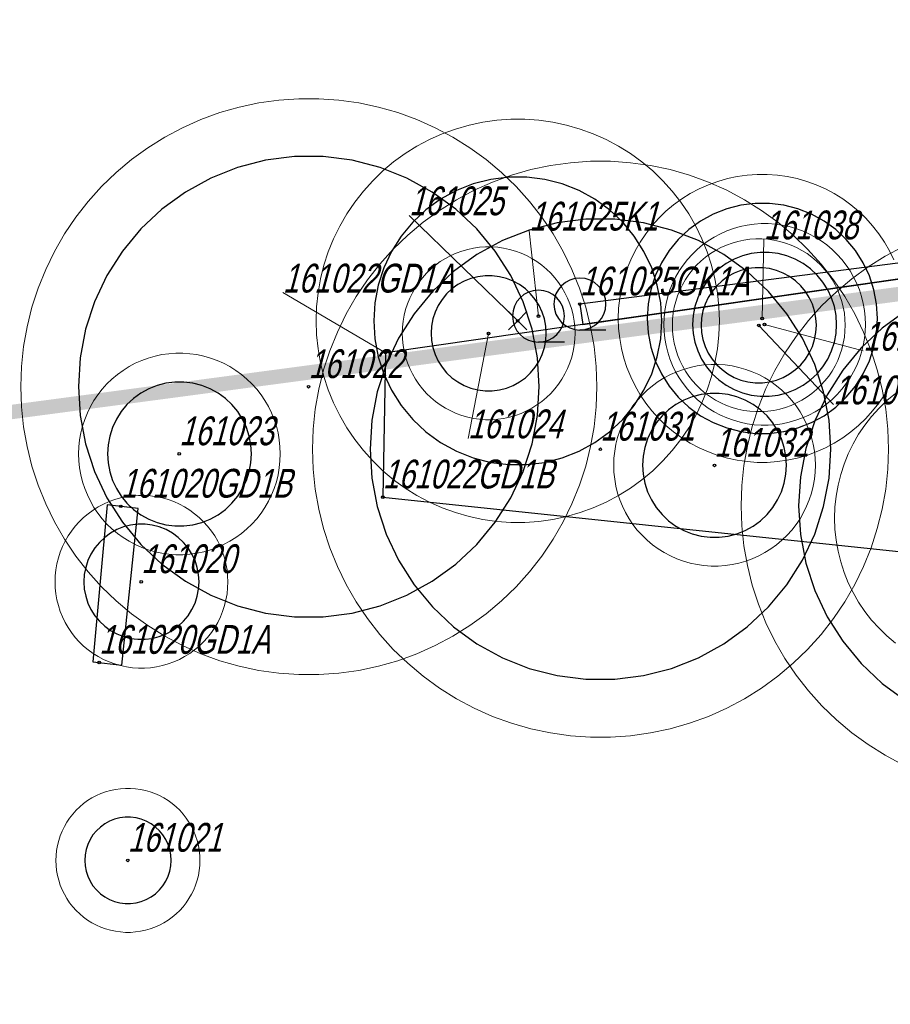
# Model space of a CAD drawing. Header units: metres. Extents: x 7419449 to 7420144, y 5549519 to 5549653.
# Tile 48 of 67: x 7419491 to 7419521, y 5549610 to 5549645. Entities that reach past the tile are written whole.
import ezdxf
from ezdxf.enums import TextEntityAlignment as Align
from ezdxf.lldxf.tags import DXFTag

# ---------------------------------------------------------------- set-up
doc = ezdxf.new("R2010")
doc.units = ezdxf.units.M
doc.layers.add('_4_GRANICA_OPRACOWANIA', color=146, linetype='2', lineweight=53, transparency=0.2)
doc.layers.add('_4_korony', color=7, linetype='Continuous', lineweight=25, true_color=0x7aa300)
for name, color, linetype, lineweight in [('_4_krzewy istniejące', 86, 'Continuous', 30), ('_4_NUMERY_PIKIET', 7, 'Continuous', 15), ('_4_SOD', 30, 'Continuous', 20), ('_4_USUNIĘCIE', 1, 'Continuous', 30)]:
    doc.layers.add(name, color=color, linetype=linetype, lineweight=lineweight)
doc.layers.add('_4_PUNKT_INWENTARYZACYJNY', color=7, linetype='Continuous')
doc.styles.add('STANDARD-Working1250', font='arial.ttf', dxfattribs={"height": 2.5})
tags = doc.linetypes.add('2', pattern=[0.9, 0.6, -0.3]).pattern_tags.tags
tags[6:7] = [DXFTag(74, 4), DXFTag(75, 0), DXFTag(340, '0'), DXFTag(46, 1.0), DXFTag(50, 0.0), DXFTag(44, 0.0), DXFTag(45, 0.0)]
tags[4:5] = [DXFTag(74, 4), DXFTag(75, 0), DXFTag(340, '0'), DXFTag(46, 1.0), DXFTag(50, 0.0), DXFTag(44, 0.0), DXFTag(45, 0.0)]

# ---------------------------------------------------------------- blocks, each defined once
blk = doc.blocks.new('A$C38776EB9')
at = {"linetype": 'Continuous', "transparency": 33554623}
blk.add_line((-0.525, -0.525), (0, -0.525), dxfattribs=at)
blk.add_circle((0, 0), 0.525, dxfattribs=at)
blk = doc.blocks.new('x')
at = {"layer": '_4_USUNIĘCIE'}
for points in [[(7418062.551, 5544640.429), (7418062.87, 5544640.11), (7418063.188, 5544640.429)], [(7418063.188, 5544639.792), (7418062.87, 5544640.11), (7418062.551, 5544639.792)]]:
    blk.add_lwpolyline(points, dxfattribs=at)

msp = doc.modelspace()

# ---------------------------------------------------------------- linework, layer by layer
at = {"layer": '_4_GRANICA_OPRACOWANIA', "lineweight": 30, "ltscale": 3, "const_width": 0.5}
msp.add_lwpolyline([(7419450.062, 5549530.83), (7419458.91, 5549530.45), (7419461.94, 5549530.29), (7419468.08, 5549529.97), (7419483.43, 5549529.18), (7419523.94, 5549526.59), (7419538.19, 5549526.4), (7419548.95, 5549525.8), (7419576.9, 5549524.47), (7419583.97, 5549584.15), (7419584.48, 5549588.54), (7419590.93, 5549644.33), (7419562.5, 5549640.55), (7419487.71, 5549630.61), (7419482.9, 5549629.97), (7419478.25, 5549627.12), (7419462.12, 5549617.26), (7419459.99, 5549593.07), (7419450.09, 5549531.19)], close=True, dxfattribs=at)
at = {"layer": '_4_korony', "linetype": 'Continuous', "flags": 128}
for points in [[(7419508.988, 5549631.883), (7419508.925, 5549632.886), (7419508.737, 5549633.873), (7419508.426, 5549634.828), (7419507.998, 5549635.737), (7419507.46, 5549636.585), (7419506.82, 5549637.359), (7419506.087, 5549638.047), (7419505.275, 5549638.638), (7419504.394, 5549639.122), (7419503.46, 5549639.491), (7419502.487, 5549639.741), (7419501.49, 5549639.867), (7419500.486, 5549639.867), (7419499.489, 5549639.741), (7419498.516, 5549639.491), (7419497.582, 5549639.122), (7419496.701, 5549638.638), (7419495.889, 5549638.047), (7419495.156, 5549637.359), (7419494.516, 5549636.585), (7419493.978, 5549635.737), (7419493.55, 5549634.828), (7419493.239, 5549633.873), (7419493.051, 5549632.886), (7419492.988, 5549631.883), (7419493.051, 5549630.88), (7419493.239, 5549629.893), (7419493.55, 5549628.938), (7419493.978, 5549628.029), (7419494.516, 5549627.181), (7419495.156, 5549626.407), (7419495.889, 5549625.719), (7419496.701, 5549625.128), (7419497.582, 5549624.644), (7419498.516, 5549624.275), (7419499.489, 5549624.025), (7419500.486, 5549623.899), (7419501.49, 5549623.899), (7419502.487, 5549624.025), (7419503.46, 5549624.275), (7419504.394, 5549624.644), (7419505.275, 5549625.128), (7419506.087, 5549625.719), (7419506.82, 5549626.407), (7419507.46, 5549627.181), (7419507.998, 5549628.029), (7419508.426, 5549628.938), (7419508.737, 5549629.893), (7419508.925, 5549630.88)], [(7419513.243, 5549634.167), (7419513.204, 5549634.794), (7419513.086, 5549635.41), (7419512.892, 5549636.008), (7419512.625, 5549636.576), (7419512.288, 5549637.106), (7419511.888, 5549637.59), (7419511.43, 5549638.02), (7419510.922, 5549638.389), (7419510.372, 5549638.691), (7419509.788, 5549638.922), (7419509.18, 5549639.078), (7419508.557, 5549639.157), (7419507.929, 5549639.157), (7419507.306, 5549639.078), (7419506.698, 5549638.922), (7419506.114, 5549638.691), (7419505.564, 5549638.389), (7419505.056, 5549638.02), (7419504.598, 5549637.59), (7419504.198, 5549637.106), (7419503.861, 5549636.576), (7419503.594, 5549636.008), (7419503.4, 5549635.41), (7419503.282, 5549634.794), (7419503.243, 5549634.167), (7419503.282, 5549633.54), (7419503.4, 5549632.924), (7419503.594, 5549632.326), (7419503.861, 5549631.758), (7419504.198, 5549631.228), (7419504.598, 5549630.744), (7419505.056, 5549630.314), (7419505.564, 5549629.945), (7419506.114, 5549629.643), (7419506.698, 5549629.412), (7419507.306, 5549629.256), (7419507.929, 5549629.177), (7419508.557, 5549629.177), (7419509.18, 5549629.256), (7419509.788, 5549629.412), (7419510.372, 5549629.643), (7419510.922, 5549629.945), (7419511.43, 5549630.314), (7419511.888, 5549630.744), (7419512.288, 5549631.228), (7419512.625, 5549631.758), (7419512.892, 5549632.326), (7419513.086, 5549632.924), (7419513.204, 5549633.54)], [(7419520.732, 5549634.253), (7419520.7, 5549634.754), (7419520.606, 5549635.248), (7419520.451, 5549635.725), (7419520.237, 5549636.18), (7419519.968, 5549636.604), (7419519.648, 5549636.991), (7419519.282, 5549637.335), (7419518.875, 5549637.63), (7419518.435, 5549637.872), (7419517.968, 5549638.057), (7419517.482, 5549638.182), (7419516.983, 5549638.245), (7419516.481, 5549638.245), (7419515.982, 5549638.182), (7419515.496, 5549638.057), (7419515.029, 5549637.872), (7419514.589, 5549637.63), (7419514.182, 5549637.335), (7419513.816, 5549636.991), (7419513.496, 5549636.604), (7419513.227, 5549636.18), (7419513.013, 5549635.725), (7419512.858, 5549635.248), (7419512.764, 5549634.754), (7419512.732, 5549634.253), (7419512.764, 5549633.752), (7419512.858, 5549633.258), (7419513.013, 5549632.781), (7419513.227, 5549632.326), (7419513.496, 5549631.902), (7419513.816, 5549631.515), (7419514.182, 5549631.171), (7419514.589, 5549630.876), (7419515.029, 5549630.634), (7419515.496, 5549630.449), (7419515.982, 5549630.324), (7419516.481, 5549630.261), (7419516.983, 5549630.261), (7419517.482, 5549630.324), (7419517.968, 5549630.449), (7419518.435, 5549630.634), (7419518.875, 5549630.876), (7419519.282, 5549631.171), (7419519.648, 5549631.515), (7419519.968, 5549631.902), (7419520.237, 5549632.326), (7419520.451, 5549632.781), (7419520.606, 5549633.258), (7419520.7, 5549633.752)], [(7419519.113, 5549629.712), (7419519.05, 5549630.715), (7419518.862, 5549631.702), (7419518.551, 5549632.657), (7419518.123, 5549633.566), (7419517.585, 5549634.414), (7419516.945, 5549635.188), (7419516.212, 5549635.876), (7419515.4, 5549636.467), (7419514.519, 5549636.951), (7419513.585, 5549637.32), (7419512.612, 5549637.57), (7419511.615, 5549637.696), (7419510.611, 5549637.696), (7419509.614, 5549637.57), (7419508.641, 5549637.32), (7419507.707, 5549636.951), (7419506.826, 5549636.467), (7419506.014, 5549635.876), (7419505.281, 5549635.188), (7419504.641, 5549634.414), (7419504.103, 5549633.566), (7419503.675, 5549632.657), (7419503.364, 5549631.702), (7419503.176, 5549630.715), (7419503.113, 5549629.712), (7419503.176, 5549628.709), (7419503.364, 5549627.722), (7419503.675, 5549626.767), (7419504.103, 5549625.858), (7419504.641, 5549625.01), (7419505.281, 5549624.236), (7419506.014, 5549623.548), (7419506.826, 5549622.957), (7419507.707, 5549622.473), (7419508.641, 5549622.104), (7419509.614, 5549621.854), (7419510.611, 5549621.728), (7419511.615, 5549621.728), (7419512.612, 5549621.854), (7419513.585, 5549622.104), (7419514.519, 5549622.473), (7419515.4, 5549622.957), (7419516.212, 5549623.548), (7419516.945, 5549624.236), (7419517.585, 5549625.01), (7419518.123, 5549625.858), (7419518.551, 5549626.767), (7419518.862, 5549627.722), (7419519.05, 5549628.709)], [(7419519.314, 5549634.044), (7419519.294, 5549634.357), (7419519.235, 5549634.666), (7419519.138, 5549634.964), (7419519.005, 5549635.248), (7419518.837, 5549635.513), (7419518.636, 5549635.755), (7419518.408, 5549635.97), (7419518.154, 5549636.155), (7419517.878, 5549636.306), (7419517.587, 5549636.422), (7419517.282, 5549636.5), (7419516.971, 5549636.539), (7419516.657, 5549636.539), (7419516.346, 5549636.5), (7419516.041, 5549636.422), (7419515.75, 5549636.306), (7419515.474, 5549636.155), (7419515.22, 5549635.97), (7419514.992, 5549635.755), (7419514.791, 5549635.513), (7419514.623, 5549635.248), (7419514.49, 5549634.964), (7419514.393, 5549634.666), (7419514.334, 5549634.357), (7419514.314, 5549634.044), (7419514.334, 5549633.731), (7419514.393, 5549633.422), (7419514.49, 5549633.124), (7419514.623, 5549632.84), (7419514.791, 5549632.575), (7419514.992, 5549632.333), (7419515.22, 5549632.118), (7419515.474, 5549631.933), (7419515.75, 5549631.782), (7419516.041, 5549631.666), (7419516.346, 5549631.588), (7419516.657, 5549631.549), (7419516.971, 5549631.549), (7419517.282, 5549631.588), (7419517.587, 5549631.666), (7419517.878, 5549631.782), (7419518.154, 5549631.933), (7419518.408, 5549632.118), (7419518.636, 5549632.333), (7419518.837, 5549632.575), (7419519.005, 5549632.84), (7419519.138, 5549633.124), (7419519.235, 5549633.422), (7419519.294, 5549633.731)], [(7419518.61, 5549634.015), (7419518.594, 5549634.266), (7419518.547, 5549634.512), (7419518.47, 5549634.751), (7419518.363, 5549634.979), (7419518.228, 5549635.191), (7419518.068, 5549635.384), (7419517.885, 5549635.556), (7419517.682, 5549635.704), (7419517.462, 5549635.825), (7419517.228, 5549635.917), (7419516.985, 5549635.98), (7419516.736, 5549636.011), (7419516.484, 5549636.011), (7419516.235, 5549635.98), (7419515.992, 5549635.917), (7419515.758, 5549635.825), (7419515.538, 5549635.704), (7419515.335, 5549635.556), (7419515.152, 5549635.384), (7419514.992, 5549635.191), (7419514.857, 5549634.979), (7419514.75, 5549634.751), (7419514.673, 5549634.512), (7419514.626, 5549634.266), (7419514.61, 5549634.015), (7419514.626, 5549633.764), (7419514.673, 5549633.518), (7419514.75, 5549633.279), (7419514.857, 5549633.051), (7419514.992, 5549632.839), (7419515.152, 5549632.646), (7419515.335, 5549632.474), (7419515.538, 5549632.326), (7419515.758, 5549632.205), (7419515.992, 5549632.113), (7419516.235, 5549632.05), (7419516.484, 5549632.019), (7419516.736, 5549632.019), (7419516.985, 5549632.05), (7419517.228, 5549632.113), (7419517.462, 5549632.205), (7419517.682, 5549632.326), (7419517.885, 5549632.474), (7419518.068, 5549632.646), (7419518.228, 5549632.839), (7419518.363, 5549633.051), (7419518.47, 5549633.279), (7419518.547, 5549633.518), (7419518.594, 5549633.764)], [(7419509.231, 5549633.735), (7419509.215, 5549633.986), (7419509.168, 5549634.232), (7419509.091, 5549634.471), (7419508.984, 5549634.699), (7419508.849, 5549634.911), (7419508.689, 5549635.104), (7419508.506, 5549635.276), (7419508.303, 5549635.424), (7419508.083, 5549635.545), (7419507.849, 5549635.637), (7419507.606, 5549635.7), (7419507.357, 5549635.731), (7419507.105, 5549635.731), (7419506.856, 5549635.7), (7419506.613, 5549635.637), (7419506.379, 5549635.545), (7419506.159, 5549635.424), (7419505.956, 5549635.276), (7419505.773, 5549635.104), (7419505.613, 5549634.911), (7419505.478, 5549634.699), (7419505.371, 5549634.471), (7419505.294, 5549634.232), (7419505.247, 5549633.986), (7419505.231, 5549633.735), (7419505.247, 5549633.484), (7419505.294, 5549633.238), (7419505.371, 5549632.999), (7419505.478, 5549632.771), (7419505.613, 5549632.559), (7419505.773, 5549632.366), (7419505.956, 5549632.194), (7419506.159, 5549632.046), (7419506.379, 5549631.925), (7419506.613, 5549631.833), (7419506.856, 5549631.77), (7419507.105, 5549631.739), (7419507.357, 5549631.739), (7419507.606, 5549631.77), (7419507.849, 5549631.833), (7419508.083, 5549631.925), (7419508.303, 5549632.046), (7419508.506, 5549632.194), (7419508.689, 5549632.366), (7419508.849, 5549632.559), (7419508.984, 5549632.771), (7419509.091, 5549632.999), (7419509.168, 5549633.238), (7419509.215, 5549633.484)], [(7419498.996, 5549629.547), (7419498.976, 5549629.86), (7419498.917, 5549630.169), (7419498.82, 5549630.467), (7419498.687, 5549630.751), (7419498.519, 5549631.016), (7419498.318, 5549631.258), (7419498.09, 5549631.473), (7419497.836, 5549631.658), (7419497.56, 5549631.809), (7419497.269, 5549631.925), (7419496.964, 5549632.003), (7419496.653, 5549632.042), (7419496.339, 5549632.042), (7419496.028, 5549632.003), (7419495.723, 5549631.925), (7419495.432, 5549631.809), (7419495.156, 5549631.658), (7419494.902, 5549631.473), (7419494.674, 5549631.258), (7419494.473, 5549631.016), (7419494.305, 5549630.751), (7419494.172, 5549630.467), (7419494.075, 5549630.169), (7419494.016, 5549629.86), (7419493.996, 5549629.547), (7419494.016, 5549629.234), (7419494.075, 5549628.925), (7419494.172, 5549628.627), (7419494.305, 5549628.343), (7419494.473, 5549628.078), (7419494.674, 5549627.836), (7419494.902, 5549627.621), (7419495.156, 5549627.436), (7419495.432, 5549627.285), (7419495.723, 5549627.169), (7419496.028, 5549627.091), (7419496.339, 5549627.052), (7419496.653, 5549627.052), (7419496.964, 5549627.091), (7419497.269, 5549627.169), (7419497.56, 5549627.285), (7419497.836, 5549627.436), (7419498.09, 5549627.621), (7419498.318, 5549627.836), (7419498.519, 5549628.078), (7419498.687, 5549628.343), (7419498.82, 5549628.627), (7419498.917, 5549628.925), (7419498.976, 5549629.234)], [(7419517.574, 5549629.155), (7419517.554, 5549629.468), (7419517.495, 5549629.777), (7419517.398, 5549630.075), (7419517.265, 5549630.359), (7419517.097, 5549630.624), (7419516.896, 5549630.866), (7419516.668, 5549631.081), (7419516.414, 5549631.266), (7419516.138, 5549631.417), (7419515.847, 5549631.533), (7419515.542, 5549631.611), (7419515.231, 5549631.65), (7419514.917, 5549631.65), (7419514.606, 5549631.611), (7419514.301, 5549631.533), (7419514.01, 5549631.417), (7419513.734, 5549631.266), (7419513.48, 5549631.081), (7419513.252, 5549630.866), (7419513.051, 5549630.624), (7419512.883, 5549630.359), (7419512.75, 5549630.075), (7419512.653, 5549629.777), (7419512.594, 5549629.468), (7419512.574, 5549629.155), (7419512.594, 5549628.842), (7419512.653, 5549628.533), (7419512.75, 5549628.235), (7419512.883, 5549627.951), (7419513.051, 5549627.686), (7419513.252, 5549627.444), (7419513.48, 5549627.229), (7419513.734, 5549627.044), (7419514.01, 5549626.893), (7419514.301, 5549626.777), (7419514.606, 5549626.699), (7419514.917, 5549626.66), (7419515.231, 5549626.66), (7419515.542, 5549626.699), (7419515.847, 5549626.777), (7419516.138, 5549626.893), (7419516.414, 5549627.044), (7419516.668, 5549627.229), (7419516.896, 5549627.444), (7419517.097, 5549627.686), (7419517.265, 5549627.951), (7419517.398, 5549628.235), (7419517.495, 5549628.533), (7419517.554, 5549628.842)], [(7419497.177, 5549625.11), (7419497.161, 5549625.361), (7419497.114, 5549625.607), (7419497.037, 5549625.846), (7419496.93, 5549626.074), (7419496.795, 5549626.286), (7419496.635, 5549626.479), (7419496.452, 5549626.651), (7419496.249, 5549626.799), (7419496.029, 5549626.92), (7419495.795, 5549627.012), (7419495.552, 5549627.075), (7419495.303, 5549627.106), (7419495.051, 5549627.106), (7419494.802, 5549627.075), (7419494.559, 5549627.012), (7419494.325, 5549626.92), (7419494.105, 5549626.799), (7419493.902, 5549626.651), (7419493.719, 5549626.479), (7419493.559, 5549626.286), (7419493.424, 5549626.074), (7419493.317, 5549625.846), (7419493.24, 5549625.607), (7419493.193, 5549625.361), (7419493.177, 5549625.11), (7419493.193, 5549624.859), (7419493.24, 5549624.613), (7419493.317, 5549624.374), (7419493.424, 5549624.146), (7419493.559, 5549623.934), (7419493.719, 5549623.741), (7419493.902, 5549623.569), (7419494.105, 5549623.421), (7419494.325, 5549623.3), (7419494.559, 5549623.208), (7419494.802, 5549623.145), (7419495.051, 5549623.114), (7419495.303, 5549623.114), (7419495.552, 5549623.145), (7419495.795, 5549623.208), (7419496.029, 5549623.3), (7419496.249, 5549623.421), (7419496.452, 5549623.569), (7419496.635, 5549623.741), (7419496.795, 5549623.934), (7419496.93, 5549624.146), (7419497.037, 5549624.374), (7419497.114, 5549624.613), (7419497.161, 5549624.859)], [(7419496.207, 5549615.441), (7419496.195, 5549615.629), (7419496.16, 5549615.814), (7419496.102, 5549615.993), (7419496.021, 5549616.164), (7419495.921, 5549616.323), (7419495.8, 5549616.468), (7419495.663, 5549616.597), (7419495.511, 5549616.707), (7419495.346, 5549616.798), (7419495.171, 5549616.868), (7419494.988, 5549616.914), (7419494.801, 5549616.938), (7419494.613, 5549616.938), (7419494.426, 5549616.914), (7419494.243, 5549616.868), (7419494.068, 5549616.798), (7419493.903, 5549616.707), (7419493.751, 5549616.597), (7419493.614, 5549616.468), (7419493.493, 5549616.323), (7419493.393, 5549616.164), (7419493.312, 5549615.993), (7419493.254, 5549615.814), (7419493.219, 5549615.629), (7419493.207, 5549615.441), (7419493.219, 5549615.253), (7419493.254, 5549615.068), (7419493.312, 5549614.889), (7419493.393, 5549614.718), (7419493.493, 5549614.559), (7419493.614, 5549614.414), (7419493.751, 5549614.285), (7419493.903, 5549614.175), (7419494.068, 5549614.084), (7419494.243, 5549614.014), (7419494.426, 5549613.968), (7419494.613, 5549613.944), (7419494.801, 5549613.944), (7419494.988, 5549613.968), (7419495.171, 5549614.014), (7419495.346, 5549614.084), (7419495.511, 5549614.175), (7419495.663, 5549614.285), (7419495.8, 5549614.414), (7419495.921, 5549614.559), (7419496.021, 5549614.718), (7419496.102, 5549614.889), (7419496.16, 5549615.068), (7419496.195, 5549615.253)]]:
    msp.add_lwpolyline(points, close=True, dxfattribs=at)
msp.add_lwpolyline([(7419521.708, 5549634.504), (7419520.896, 5549633.913), (7419520.163, 5549633.225), (7419519.523, 5549632.451), (7419518.985, 5549631.603), (7419518.557, 5549630.694), (7419518.246, 5549629.739), (7419518.058, 5549628.752), (7419517.995, 5549627.749), (7419518.058, 5549626.746), (7419518.246, 5549625.759), (7419518.557, 5549624.804), (7419518.985, 5549623.895), (7419519.523, 5549623.047), (7419520.163, 5549622.273), (7419520.896, 5549621.585), (7419521.708, 5549620.994)], dxfattribs=at)
at = {"layer": '_4_krzewy istniejące'}
for points in [[(7419503.65, 5549633.061), (7419503.556, 5549628.049), (7419575.86, 5549620.44), (7419588.169, 5549619.055), (7419591.01, 5549644.3), (7419582.35, 5549643.4), (7419562.67, 5549640.92), (7419539.75, 5549638.2), (7419533.17, 5549637.3), (7419503.65, 5549633.061)], [(7419556.058, 5549640.135), (7419556, 5549640.62), (7419510.4, 5549634.75), (7419510.501, 5549634.045), (7419533.17, 5549637.3), (7419539.75, 5549638.2), (7419556.058, 5549640.135)], [(7419493.486, 5549622.33), (7419494.496, 5549622.211), (7419495.068, 5549627.654), (7419493.986, 5549627.783), (7419493.486, 5549622.33)]]:
    msp.add_lwpolyline(points, dxfattribs=at)
at = {"layer": '_4_NUMERY_PIKIET'}
for points in [[(7419508.24, 5549634.17), (7419504.473, 5549637.828)], [(7419508.96, 5549634.33), (7419508.642, 5549637.297)], [(7419516.73, 5549634.25), (7419516.784, 5549636.992)], [(7419503.65, 5549633.061), (7419500.085, 5549635.146)], [(7419516.61, 5549634.01), (7419519.201, 5549631.264)], [(7419516.81, 5549634.04), (7419520.24, 5549633.129)], [(7419507.23, 5549633.73), (7419506.515, 5549630.086)]]:
    msp.add_lwpolyline(points, dxfattribs=at)
at = {"layer": '_4_PUNKT_INWENTARYZACYJNY'}
for centre in [(7419510.4, 5549634.75), (7419508.24, 5549634.17), (7419508.96, 5549634.33), (7419516.73, 5549634.25), (7419516.81, 5549634.04), (7419507.23, 5549633.73), (7419516.61, 5549634.01), (7419503.65, 5549633.061), (7419500.98, 5549631.88), (7419511.11, 5549629.71), (7419496.49, 5549629.55), (7419515.07, 5549629.15), (7419503.556, 5549628.049), (7419494.46, 5549627.73), (7419495.17, 5549625.11), (7419493.71, 5549622.31), (7419494.7, 5549615.44)]:
    msp.add_circle(centre, 0.045, dxfattribs=at)
at = {"layer": '_4_SOD', "flags": 128}
for points in [[(7419510.988, 5549631.883), (7419510.964, 5549632.581), (7419510.891, 5549633.275), (7419510.769, 5549633.962), (7419510.601, 5549634.639), (7419510.385, 5549635.303), (7419510.123, 5549635.95), (7419509.817, 5549636.578), (7419509.468, 5549637.182), (7419509.078, 5549637.761), (7419508.648, 5549638.311), (7419508.181, 5549638.83), (7419507.679, 5549639.314), (7419507.145, 5549639.763), (7419506.58, 5549640.173), (7419505.988, 5549640.543), (7419505.372, 5549640.871), (7419504.734, 5549641.155), (7419504.078, 5549641.394), (7419503.407, 5549641.586), (7419502.724, 5549641.731), (7419502.033, 5549641.828), (7419501.337, 5549641.877), (7419500.639, 5549641.877), (7419499.943, 5549641.828), (7419499.252, 5549641.731), (7419498.569, 5549641.586), (7419497.898, 5549641.394), (7419497.242, 5549641.155), (7419496.604, 5549640.871), (7419495.988, 5549640.543), (7419495.396, 5549640.173), (7419494.831, 5549639.763), (7419494.297, 5549639.314), (7419493.795, 5549638.83), (7419493.328, 5549638.311), (7419492.898, 5549637.761), (7419492.508, 5549637.182), (7419492.159, 5549636.578), (7419491.853, 5549635.95), (7419491.591, 5549635.303), (7419491.375, 5549634.639), (7419491.207, 5549633.962), (7419491.085, 5549633.275), (7419491.012, 5549632.581), (7419490.988, 5549631.883), (7419491.012, 5549631.185), (7419491.085, 5549630.491), (7419491.207, 5549629.804), (7419491.375, 5549629.127), (7419491.591, 5549628.463), (7419491.853, 5549627.816), (7419492.159, 5549627.188), (7419492.508, 5549626.584), (7419492.898, 5549626.005), (7419493.328, 5549625.455), (7419493.795, 5549624.936), (7419494.297, 5549624.452), (7419494.831, 5549624.003), (7419495.396, 5549623.593), (7419495.988, 5549623.223), (7419496.604, 5549622.895), (7419497.242, 5549622.611), (7419497.898, 5549622.372), (7419498.569, 5549622.18), (7419499.252, 5549622.035), (7419499.943, 5549621.938), (7419500.639, 5549621.889), (7419501.337, 5549621.889), (7419502.033, 5549621.938), (7419502.724, 5549622.035), (7419503.407, 5549622.18), (7419504.078, 5549622.372), (7419504.734, 5549622.611), (7419505.372, 5549622.895), (7419505.988, 5549623.223), (7419506.58, 5549623.593), (7419507.145, 5549624.003), (7419507.679, 5549624.452), (7419508.181, 5549624.936), (7419508.648, 5549625.455), (7419509.078, 5549626.005), (7419509.468, 5549626.584), (7419509.817, 5549627.188), (7419510.123, 5549627.816), (7419510.385, 5549628.463), (7419510.601, 5549629.127), (7419510.769, 5549629.804), (7419510.891, 5549630.491), (7419510.964, 5549631.185)], [(7419515.243, 5549634.167), (7419515.226, 5549634.655), (7419515.175, 5549635.141), (7419515.09, 5549635.622), (7419514.972, 5549636.096), (7419514.821, 5549636.561), (7419514.638, 5549637.014), (7419514.424, 5549637.453), (7419514.179, 5549637.876), (7419513.906, 5549638.281), (7419513.605, 5549638.667), (7419513.278, 5549639.03), (7419512.927, 5549639.369), (7419512.553, 5549639.683), (7419512.157, 5549639.97), (7419511.743, 5549640.229), (7419511.312, 5549640.459), (7419510.865, 5549640.657), (7419510.406, 5549640.824), (7419509.936, 5549640.959), (7419509.459, 5549641.061), (7419508.975, 5549641.129), (7419508.487, 5549641.163), (7419507.999, 5549641.163), (7419507.511, 5549641.129), (7419507.027, 5549641.061), (7419506.55, 5549640.959), (7419506.08, 5549640.824), (7419505.621, 5549640.657), (7419505.174, 5549640.459), (7419504.743, 5549640.229), (7419504.329, 5549639.97), (7419503.933, 5549639.683), (7419503.559, 5549639.369), (7419503.208, 5549639.03), (7419502.881, 5549638.667), (7419502.58, 5549638.281), (7419502.307, 5549637.876), (7419502.062, 5549637.453), (7419501.848, 5549637.014), (7419501.665, 5549636.561), (7419501.514, 5549636.096), (7419501.396, 5549635.622), (7419501.311, 5549635.141), (7419501.26, 5549634.655), (7419501.243, 5549634.167), (7419501.26, 5549633.679), (7419501.311, 5549633.193), (7419501.396, 5549632.712), (7419501.514, 5549632.238), (7419501.665, 5549631.773), (7419501.848, 5549631.32), (7419502.062, 5549630.881), (7419502.307, 5549630.458), (7419502.58, 5549630.053), (7419502.881, 5549629.667), (7419503.208, 5549629.304), (7419503.559, 5549628.965), (7419503.933, 5549628.651), (7419504.329, 5549628.364), (7419504.743, 5549628.105), (7419505.174, 5549627.875), (7419505.621, 5549627.677), (7419506.08, 5549627.51), (7419506.55, 5549627.375), (7419507.027, 5549627.273), (7419507.511, 5549627.205), (7419507.999, 5549627.171), (7419508.487, 5549627.171), (7419508.975, 5549627.205), (7419509.459, 5549627.273), (7419509.936, 5549627.375), (7419510.406, 5549627.51), (7419510.865, 5549627.677), (7419511.312, 5549627.875), (7419511.743, 5549628.105), (7419512.157, 5549628.364), (7419512.553, 5549628.651), (7419512.927, 5549628.965), (7419513.278, 5549629.304), (7419513.605, 5549629.667), (7419513.906, 5549630.053), (7419514.179, 5549630.458), (7419514.424, 5549630.881), (7419514.638, 5549631.32), (7419514.821, 5549631.773), (7419514.972, 5549632.238), (7419515.09, 5549632.712), (7419515.175, 5549633.193), (7419515.226, 5549633.679)], [(7419521.113, 5549629.712), (7419521.089, 5549630.41), (7419521.016, 5549631.104), (7419520.894, 5549631.791), (7419520.726, 5549632.468), (7419520.51, 5549633.132), (7419520.248, 5549633.779), (7419519.942, 5549634.407), (7419519.593, 5549635.011), (7419519.203, 5549635.59), (7419518.773, 5549636.14), (7419518.306, 5549636.659), (7419517.804, 5549637.143), (7419517.27, 5549637.592), (7419516.705, 5549638.002), (7419516.113, 5549638.372), (7419515.497, 5549638.7), (7419514.859, 5549638.984), (7419514.203, 5549639.223), (7419513.532, 5549639.415), (7419512.849, 5549639.56), (7419512.158, 5549639.657), (7419511.462, 5549639.706), (7419510.764, 5549639.706), (7419510.068, 5549639.657), (7419509.377, 5549639.56), (7419508.694, 5549639.415), (7419508.023, 5549639.223), (7419507.367, 5549638.984), (7419506.729, 5549638.7), (7419506.113, 5549638.372), (7419505.521, 5549638.002), (7419504.956, 5549637.592), (7419504.422, 5549637.143), (7419503.92, 5549636.659), (7419503.453, 5549636.14), (7419503.023, 5549635.59), (7419502.633, 5549635.011), (7419502.284, 5549634.407), (7419501.978, 5549633.779), (7419501.716, 5549633.132), (7419501.5, 5549632.468), (7419501.332, 5549631.791), (7419501.21, 5549631.104), (7419501.137, 5549630.41), (7419501.113, 5549629.712), (7419501.137, 5549629.014), (7419501.21, 5549628.32), (7419501.332, 5549627.633), (7419501.5, 5549626.956), (7419501.716, 5549626.292), (7419501.978, 5549625.645), (7419502.284, 5549625.017), (7419502.633, 5549624.413), (7419503.023, 5549623.834), (7419503.453, 5549623.284), (7419503.92, 5549622.765), (7419504.422, 5549622.281), (7419504.956, 5549621.832), (7419505.521, 5549621.422), (7419506.113, 5549621.052), (7419506.729, 5549620.724), (7419507.367, 5549620.44), (7419508.023, 5549620.201), (7419508.694, 5549620.009), (7419509.377, 5549619.864), (7419510.068, 5549619.767), (7419510.764, 5549619.718), (7419511.462, 5549619.718), (7419512.158, 5549619.767), (7419512.849, 5549619.864), (7419513.532, 5549620.009), (7419514.203, 5549620.201), (7419514.859, 5549620.44), (7419515.497, 5549620.724), (7419516.113, 5549621.052), (7419516.705, 5549621.422), (7419517.27, 5549621.832), (7419517.804, 5549622.281), (7419518.306, 5549622.765), (7419518.773, 5549623.284), (7419519.203, 5549623.834), (7419519.593, 5549624.413), (7419519.942, 5549625.017), (7419520.248, 5549625.645), (7419520.51, 5549626.292), (7419520.726, 5549626.956), (7419520.894, 5549627.633), (7419521.016, 5549628.32), (7419521.089, 5549629.014)], [(7419520.314, 5549634.044), (7419520.305, 5549634.288), (7419520.28, 5549634.531), (7419520.238, 5549634.772), (7419520.178, 5549635.009), (7419520.103, 5549635.241), (7419520.011, 5549635.468), (7419519.904, 5549635.687), (7419519.782, 5549635.899), (7419519.646, 5549636.101), (7419519.495, 5549636.294), (7419519.332, 5549636.475), (7419519.156, 5549636.645), (7419518.969, 5549636.802), (7419518.771, 5549636.946), (7419518.564, 5549637.075), (7419518.348, 5549637.19), (7419518.125, 5549637.289), (7419517.896, 5549637.373), (7419517.661, 5549637.44), (7419517.422, 5549637.491), (7419517.18, 5549637.525), (7419516.936, 5549637.542), (7419516.692, 5549637.542), (7419516.448, 5549637.525), (7419516.206, 5549637.491), (7419515.967, 5549637.44), (7419515.732, 5549637.373), (7419515.503, 5549637.289), (7419515.28, 5549637.19), (7419515.064, 5549637.075), (7419514.857, 5549636.946), (7419514.659, 5549636.802), (7419514.472, 5549636.645), (7419514.296, 5549636.475), (7419514.133, 5549636.294), (7419513.982, 5549636.101), (7419513.846, 5549635.899), (7419513.724, 5549635.687), (7419513.617, 5549635.468), (7419513.525, 5549635.241), (7419513.45, 5549635.009), (7419513.39, 5549634.772), (7419513.348, 5549634.531), (7419513.323, 5549634.288), (7419513.314, 5549634.044), (7419513.323, 5549633.8), (7419513.348, 5549633.557), (7419513.39, 5549633.316), (7419513.45, 5549633.079), (7419513.525, 5549632.847), (7419513.617, 5549632.62), (7419513.724, 5549632.401), (7419513.846, 5549632.189), (7419513.982, 5549631.987), (7419514.133, 5549631.794), (7419514.296, 5549631.613), (7419514.472, 5549631.443), (7419514.659, 5549631.286), (7419514.857, 5549631.142), (7419515.064, 5549631.013), (7419515.28, 5549630.898), (7419515.503, 5549630.799), (7419515.732, 5549630.715), (7419515.967, 5549630.648), (7419516.206, 5549630.597), (7419516.448, 5549630.563), (7419516.692, 5549630.546), (7419516.936, 5549630.546), (7419517.18, 5549630.563), (7419517.422, 5549630.597), (7419517.661, 5549630.648), (7419517.896, 5549630.715), (7419518.125, 5549630.799), (7419518.348, 5549630.898), (7419518.564, 5549631.013), (7419518.771, 5549631.142), (7419518.969, 5549631.286), (7419519.156, 5549631.443), (7419519.332, 5549631.613), (7419519.495, 5549631.794), (7419519.646, 5549631.987), (7419519.782, 5549632.189), (7419519.904, 5549632.401), (7419520.011, 5549632.62), (7419520.103, 5549632.847), (7419520.178, 5549633.079), (7419520.238, 5549633.316), (7419520.28, 5549633.557), (7419520.305, 5549633.8)], [(7419519.61, 5549634.015), (7419519.603, 5549634.224), (7419519.581, 5549634.433), (7419519.544, 5549634.639), (7419519.494, 5549634.842), (7419519.429, 5549635.041), (7419519.351, 5549635.235), (7419519.259, 5549635.423), (7419519.154, 5549635.605), (7419519.037, 5549635.778), (7419518.908, 5549635.943), (7419518.768, 5549636.099), (7419518.617, 5549636.244), (7419518.457, 5549636.379), (7419518.288, 5549636.502), (7419518.11, 5549636.613), (7419517.925, 5549636.711), (7419517.734, 5549636.797), (7419517.537, 5549636.868), (7419517.336, 5549636.926), (7419517.131, 5549636.969), (7419516.924, 5549636.999), (7419516.715, 5549637.013), (7419516.505, 5549637.013), (7419516.296, 5549636.999), (7419516.089, 5549636.969), (7419515.884, 5549636.926), (7419515.683, 5549636.868), (7419515.486, 5549636.797), (7419515.295, 5549636.711), (7419515.11, 5549636.613), (7419514.932, 5549636.502), (7419514.763, 5549636.379), (7419514.603, 5549636.244), (7419514.452, 5549636.099), (7419514.312, 5549635.943), (7419514.183, 5549635.778), (7419514.066, 5549635.605), (7419513.961, 5549635.423), (7419513.869, 5549635.235), (7419513.791, 5549635.041), (7419513.726, 5549634.842), (7419513.676, 5549634.639), (7419513.639, 5549634.433), (7419513.617, 5549634.224), (7419513.61, 5549634.015), (7419513.617, 5549633.806), (7419513.639, 5549633.597), (7419513.676, 5549633.391), (7419513.726, 5549633.188), (7419513.791, 5549632.989), (7419513.869, 5549632.795), (7419513.961, 5549632.607), (7419514.066, 5549632.425), (7419514.183, 5549632.252), (7419514.312, 5549632.087), (7419514.452, 5549631.931), (7419514.603, 5549631.786), (7419514.763, 5549631.651), (7419514.932, 5549631.528), (7419515.11, 5549631.417), (7419515.295, 5549631.319), (7419515.486, 5549631.233), (7419515.683, 5549631.162), (7419515.884, 5549631.104), (7419516.089, 5549631.061), (7419516.296, 5549631.031), (7419516.505, 5549631.017), (7419516.715, 5549631.017), (7419516.924, 5549631.031), (7419517.131, 5549631.061), (7419517.336, 5549631.104), (7419517.537, 5549631.162), (7419517.734, 5549631.233), (7419517.925, 5549631.319), (7419518.11, 5549631.417), (7419518.288, 5549631.528), (7419518.457, 5549631.651), (7419518.617, 5549631.786), (7419518.768, 5549631.931), (7419518.908, 5549632.087), (7419519.037, 5549632.252), (7419519.154, 5549632.425), (7419519.259, 5549632.607), (7419519.351, 5549632.795), (7419519.429, 5549632.989), (7419519.494, 5549633.188), (7419519.544, 5549633.391), (7419519.581, 5549633.597), (7419519.603, 5549633.806)], [(7419510.231, 5549633.735), (7419510.224, 5549633.944), (7419510.202, 5549634.153), (7419510.165, 5549634.359), (7419510.115, 5549634.562), (7419510.05, 5549634.761), (7419509.972, 5549634.955), (7419509.88, 5549635.143), (7419509.775, 5549635.325), (7419509.658, 5549635.498), (7419509.529, 5549635.663), (7419509.389, 5549635.819), (7419509.238, 5549635.964), (7419509.078, 5549636.099), (7419508.909, 5549636.222), (7419508.731, 5549636.333), (7419508.546, 5549636.431), (7419508.355, 5549636.517), (7419508.158, 5549636.588), (7419507.957, 5549636.646), (7419507.752, 5549636.689), (7419507.545, 5549636.719), (7419507.336, 5549636.733), (7419507.126, 5549636.733), (7419506.917, 5549636.719), (7419506.71, 5549636.689), (7419506.505, 5549636.646), (7419506.304, 5549636.588), (7419506.107, 5549636.517), (7419505.916, 5549636.431), (7419505.731, 5549636.333), (7419505.553, 5549636.222), (7419505.384, 5549636.099), (7419505.224, 5549635.964), (7419505.073, 5549635.819), (7419504.933, 5549635.663), (7419504.804, 5549635.498), (7419504.687, 5549635.325), (7419504.582, 5549635.143), (7419504.49, 5549634.955), (7419504.412, 5549634.761), (7419504.347, 5549634.562), (7419504.297, 5549634.359), (7419504.26, 5549634.153), (7419504.238, 5549633.944), (7419504.231, 5549633.735), (7419504.238, 5549633.526), (7419504.26, 5549633.317), (7419504.297, 5549633.111), (7419504.347, 5549632.908), (7419504.412, 5549632.709), (7419504.49, 5549632.515), (7419504.582, 5549632.327), (7419504.687, 5549632.145), (7419504.804, 5549631.972), (7419504.933, 5549631.807), (7419505.073, 5549631.651), (7419505.224, 5549631.506), (7419505.384, 5549631.371), (7419505.553, 5549631.248), (7419505.731, 5549631.137), (7419505.916, 5549631.039), (7419506.107, 5549630.953), (7419506.304, 5549630.882), (7419506.505, 5549630.824), (7419506.71, 5549630.781), (7419506.917, 5549630.751), (7419507.126, 5549630.737), (7419507.336, 5549630.737), (7419507.545, 5549630.751), (7419507.752, 5549630.781), (7419507.957, 5549630.824), (7419508.158, 5549630.882), (7419508.355, 5549630.953), (7419508.546, 5549631.039), (7419508.731, 5549631.137), (7419508.909, 5549631.248), (7419509.078, 5549631.371), (7419509.238, 5549631.506), (7419509.389, 5549631.651), (7419509.529, 5549631.807), (7419509.658, 5549631.972), (7419509.775, 5549632.145), (7419509.88, 5549632.327), (7419509.972, 5549632.515), (7419510.05, 5549632.709), (7419510.115, 5549632.908), (7419510.165, 5549633.111), (7419510.202, 5549633.317), (7419510.224, 5549633.526)], [(7419499.996, 5549629.547), (7419499.987, 5549629.791), (7419499.962, 5549630.034), (7419499.92, 5549630.275), (7419499.86, 5549630.512), (7419499.785, 5549630.744), (7419499.693, 5549630.971), (7419499.586, 5549631.19), (7419499.464, 5549631.402), (7419499.328, 5549631.604), (7419499.177, 5549631.797), (7419499.014, 5549631.978), (7419498.838, 5549632.148), (7419498.651, 5549632.305), (7419498.453, 5549632.449), (7419498.246, 5549632.578), (7419498.03, 5549632.693), (7419497.807, 5549632.792), (7419497.578, 5549632.876), (7419497.343, 5549632.943), (7419497.104, 5549632.994), (7419496.862, 5549633.028), (7419496.618, 5549633.045), (7419496.374, 5549633.045), (7419496.13, 5549633.028), (7419495.888, 5549632.994), (7419495.649, 5549632.943), (7419495.414, 5549632.876), (7419495.185, 5549632.792), (7419494.962, 5549632.693), (7419494.746, 5549632.578), (7419494.539, 5549632.449), (7419494.341, 5549632.305), (7419494.154, 5549632.148), (7419493.978, 5549631.978), (7419493.815, 5549631.797), (7419493.664, 5549631.604), (7419493.528, 5549631.402), (7419493.406, 5549631.19), (7419493.299, 5549630.971), (7419493.207, 5549630.744), (7419493.132, 5549630.512), (7419493.072, 5549630.275), (7419493.03, 5549630.034), (7419493.005, 5549629.791), (7419492.996, 5549629.547), (7419493.005, 5549629.303), (7419493.03, 5549629.06), (7419493.072, 5549628.819), (7419493.132, 5549628.582), (7419493.207, 5549628.35), (7419493.299, 5549628.123), (7419493.406, 5549627.904), (7419493.528, 5549627.692), (7419493.664, 5549627.49), (7419493.815, 5549627.297), (7419493.978, 5549627.116), (7419494.154, 5549626.946), (7419494.341, 5549626.789), (7419494.539, 5549626.645), (7419494.746, 5549626.516), (7419494.962, 5549626.401), (7419495.185, 5549626.302), (7419495.414, 5549626.218), (7419495.649, 5549626.151), (7419495.888, 5549626.1), (7419496.13, 5549626.066), (7419496.374, 5549626.049), (7419496.618, 5549626.049), (7419496.862, 5549626.066), (7419497.104, 5549626.1), (7419497.343, 5549626.151), (7419497.578, 5549626.218), (7419497.807, 5549626.302), (7419498.03, 5549626.401), (7419498.246, 5549626.516), (7419498.453, 5549626.645), (7419498.651, 5549626.789), (7419498.838, 5549626.946), (7419499.014, 5549627.116), (7419499.177, 5549627.297), (7419499.328, 5549627.49), (7419499.464, 5549627.692), (7419499.586, 5549627.904), (7419499.693, 5549628.123), (7419499.785, 5549628.35), (7419499.86, 5549628.582), (7419499.92, 5549628.819), (7419499.962, 5549629.06), (7419499.987, 5549629.303)], [(7419518.574, 5549629.155), (7419518.565, 5549629.399), (7419518.54, 5549629.642), (7419518.498, 5549629.883), (7419518.438, 5549630.12), (7419518.363, 5549630.352), (7419518.271, 5549630.579), (7419518.164, 5549630.798), (7419518.042, 5549631.01), (7419517.906, 5549631.212), (7419517.755, 5549631.405), (7419517.592, 5549631.586), (7419517.416, 5549631.756), (7419517.229, 5549631.913), (7419517.031, 5549632.057), (7419516.824, 5549632.186), (7419516.608, 5549632.301), (7419516.385, 5549632.4), (7419516.156, 5549632.484), (7419515.921, 5549632.551), (7419515.682, 5549632.602), (7419515.44, 5549632.636), (7419515.196, 5549632.653), (7419514.952, 5549632.653), (7419514.708, 5549632.636), (7419514.466, 5549632.602), (7419514.227, 5549632.551), (7419513.992, 5549632.484), (7419513.763, 5549632.4), (7419513.54, 5549632.301), (7419513.324, 5549632.186), (7419513.117, 5549632.057), (7419512.919, 5549631.913), (7419512.732, 5549631.756), (7419512.556, 5549631.586), (7419512.393, 5549631.405), (7419512.242, 5549631.212), (7419512.106, 5549631.01), (7419511.984, 5549630.798), (7419511.877, 5549630.579), (7419511.785, 5549630.352), (7419511.71, 5549630.12), (7419511.65, 5549629.883), (7419511.608, 5549629.642), (7419511.583, 5549629.399), (7419511.574, 5549629.155), (7419511.583, 5549628.911), (7419511.608, 5549628.668), (7419511.65, 5549628.427), (7419511.71, 5549628.19), (7419511.785, 5549627.958), (7419511.877, 5549627.731), (7419511.984, 5549627.512), (7419512.106, 5549627.3), (7419512.242, 5549627.098), (7419512.393, 5549626.905), (7419512.556, 5549626.724), (7419512.732, 5549626.554), (7419512.919, 5549626.397), (7419513.117, 5549626.253), (7419513.324, 5549626.124), (7419513.54, 5549626.009), (7419513.763, 5549625.91), (7419513.992, 5549625.826), (7419514.227, 5549625.759), (7419514.466, 5549625.708), (7419514.708, 5549625.674), (7419514.952, 5549625.657), (7419515.196, 5549625.657), (7419515.44, 5549625.674), (7419515.682, 5549625.708), (7419515.921, 5549625.759), (7419516.156, 5549625.826), (7419516.385, 5549625.91), (7419516.608, 5549626.009), (7419516.824, 5549626.124), (7419517.031, 5549626.253), (7419517.229, 5549626.397), (7419517.416, 5549626.554), (7419517.592, 5549626.724), (7419517.755, 5549626.905), (7419517.906, 5549627.098), (7419518.042, 5549627.3), (7419518.164, 5549627.512), (7419518.271, 5549627.731), (7419518.363, 5549627.958), (7419518.438, 5549628.19), (7419518.498, 5549628.427), (7419518.54, 5549628.668), (7419518.565, 5549628.911)], [(7419498.177, 5549625.11), (7419498.17, 5549625.319), (7419498.148, 5549625.528), (7419498.111, 5549625.734), (7419498.061, 5549625.937), (7419497.996, 5549626.136), (7419497.918, 5549626.33), (7419497.826, 5549626.518), (7419497.721, 5549626.7), (7419497.604, 5549626.873), (7419497.475, 5549627.038), (7419497.335, 5549627.194), (7419497.184, 5549627.339), (7419497.024, 5549627.474), (7419496.855, 5549627.597), (7419496.677, 5549627.708), (7419496.492, 5549627.806), (7419496.301, 5549627.892), (7419496.104, 5549627.963), (7419495.903, 5549628.021), (7419495.698, 5549628.064), (7419495.491, 5549628.094), (7419495.282, 5549628.108), (7419495.072, 5549628.108), (7419494.863, 5549628.094), (7419494.656, 5549628.064), (7419494.451, 5549628.021), (7419494.25, 5549627.963), (7419494.053, 5549627.892), (7419493.862, 5549627.806), (7419493.677, 5549627.708), (7419493.499, 5549627.597), (7419493.33, 5549627.474), (7419493.17, 5549627.339), (7419493.019, 5549627.194), (7419492.879, 5549627.038), (7419492.75, 5549626.873), (7419492.633, 5549626.7), (7419492.528, 5549626.518), (7419492.436, 5549626.33), (7419492.358, 5549626.136), (7419492.293, 5549625.937), (7419492.243, 5549625.734), (7419492.206, 5549625.528), (7419492.184, 5549625.319), (7419492.177, 5549625.11), (7419492.184, 5549624.901), (7419492.206, 5549624.692), (7419492.243, 5549624.486), (7419492.293, 5549624.283), (7419492.358, 5549624.084), (7419492.436, 5549623.89), (7419492.528, 5549623.702), (7419492.633, 5549623.52), (7419492.75, 5549623.347), (7419492.879, 5549623.182), (7419493.019, 5549623.026), (7419493.17, 5549622.881), (7419493.33, 5549622.746), (7419493.499, 5549622.623), (7419493.677, 5549622.512), (7419493.862, 5549622.414), (7419494.053, 5549622.328), (7419494.25, 5549622.257), (7419494.451, 5549622.199), (7419494.656, 5549622.156), (7419494.863, 5549622.126), (7419495.072, 5549622.112), (7419495.282, 5549622.112), (7419495.491, 5549622.126), (7419495.698, 5549622.156), (7419495.903, 5549622.199), (7419496.104, 5549622.257), (7419496.301, 5549622.328), (7419496.492, 5549622.414), (7419496.677, 5549622.512), (7419496.855, 5549622.623), (7419497.024, 5549622.746), (7419497.184, 5549622.881), (7419497.335, 5549623.026), (7419497.475, 5549623.182), (7419497.604, 5549623.347), (7419497.721, 5549623.52), (7419497.826, 5549623.702), (7419497.918, 5549623.89), (7419497.996, 5549624.084), (7419498.061, 5549624.283), (7419498.111, 5549624.486), (7419498.148, 5549624.692), (7419498.17, 5549624.901)], [(7419497.207, 5549615.441), (7419497.201, 5549615.615), (7419497.183, 5549615.789), (7419497.152, 5549615.961), (7419497.11, 5549616.13), (7419497.056, 5549616.296), (7419496.991, 5549616.458), (7419496.914, 5549616.615), (7419496.827, 5549616.766), (7419496.73, 5549616.91), (7419496.622, 5549617.048), (7419496.505, 5549617.178), (7419496.38, 5549617.299), (7419496.246, 5549617.411), (7419496.105, 5549617.514), (7419495.957, 5549617.606), (7419495.803, 5549617.688), (7419495.644, 5549617.759), (7419495.48, 5549617.819), (7419495.312, 5549617.867), (7419495.141, 5549617.903), (7419494.968, 5549617.927), (7419494.794, 5549617.939), (7419494.62, 5549617.939), (7419494.446, 5549617.927), (7419494.273, 5549617.903), (7419494.102, 5549617.867), (7419493.934, 5549617.819), (7419493.77, 5549617.759), (7419493.611, 5549617.688), (7419493.457, 5549617.606), (7419493.309, 5549617.514), (7419493.168, 5549617.411), (7419493.034, 5549617.299), (7419492.909, 5549617.178), (7419492.792, 5549617.048), (7419492.684, 5549616.91), (7419492.587, 5549616.766), (7419492.5, 5549616.615), (7419492.423, 5549616.458), (7419492.358, 5549616.296), (7419492.304, 5549616.13), (7419492.262, 5549615.961), (7419492.231, 5549615.789), (7419492.213, 5549615.615), (7419492.207, 5549615.441), (7419492.213, 5549615.267), (7419492.231, 5549615.093), (7419492.262, 5549614.921), (7419492.304, 5549614.752), (7419492.358, 5549614.586), (7419492.423, 5549614.424), (7419492.5, 5549614.267), (7419492.587, 5549614.116), (7419492.684, 5549613.972), (7419492.792, 5549613.834), (7419492.909, 5549613.704), (7419493.034, 5549613.583), (7419493.168, 5549613.471), (7419493.309, 5549613.368), (7419493.457, 5549613.276), (7419493.611, 5549613.194), (7419493.77, 5549613.123), (7419493.934, 5549613.063), (7419494.102, 5549613.015), (7419494.273, 5549612.979), (7419494.446, 5549612.955), (7419494.62, 5549612.943), (7419494.794, 5549612.943), (7419494.968, 5549612.955), (7419495.141, 5549612.979), (7419495.312, 5549613.015), (7419495.48, 5549613.063), (7419495.644, 5549613.123), (7419495.803, 5549613.194), (7419495.957, 5549613.276), (7419496.105, 5549613.368), (7419496.246, 5549613.471), (7419496.38, 5549613.583), (7419496.505, 5549613.704), (7419496.622, 5549613.834), (7419496.73, 5549613.972), (7419496.827, 5549614.116), (7419496.914, 5549614.267), (7419496.991, 5549614.424), (7419497.056, 5549614.586), (7419497.11, 5549614.752), (7419497.152, 5549614.921), (7419497.183, 5549615.093), (7419497.201, 5549615.267)]]:
    msp.add_lwpolyline(points, close=True, dxfattribs=at)
for points in [[(7419521.3, 5549636.287), (7419521.147, 5549636.6), (7419520.972, 5549636.903), (7419520.777, 5549637.192), (7419520.562, 5549637.467), (7419520.329, 5549637.726), (7419520.078, 5549637.969), (7419519.81, 5549638.193), (7419519.528, 5549638.398), (7419519.232, 5549638.583), (7419518.924, 5549638.747), (7419518.605, 5549638.889), (7419518.277, 5549639.008), (7419517.942, 5549639.104), (7419517.6, 5549639.177), (7419517.255, 5549639.226), (7419516.906, 5549639.25), (7419516.558, 5549639.25), (7419516.209, 5549639.226), (7419515.864, 5549639.177), (7419515.522, 5549639.104), (7419515.187, 5549639.008), (7419514.859, 5549638.889), (7419514.54, 5549638.747), (7419514.232, 5549638.583), (7419513.936, 5549638.398), (7419513.654, 5549638.193), (7419513.386, 5549637.969), (7419513.135, 5549637.726), (7419512.902, 5549637.467), (7419512.687, 5549637.192), (7419512.492, 5549636.903), (7419512.317, 5549636.6), (7419512.164, 5549636.287), (7419512.034, 5549635.963), (7419511.926, 5549635.631), (7419511.841, 5549635.293), (7419511.781, 5549634.949), (7419511.744, 5549634.602), (7419511.732, 5549634.253), (7419511.744, 5549633.904), (7419511.781, 5549633.557), (7419511.841, 5549633.213), (7419511.926, 5549632.875), (7419512.034, 5549632.543), (7419512.164, 5549632.219), (7419512.317, 5549631.906), (7419512.492, 5549631.603), (7419512.687, 5549631.314), (7419512.902, 5549631.039), (7419513.135, 5549630.78), (7419513.386, 5549630.537), (7419513.654, 5549630.313), (7419513.936, 5549630.108), (7419514.232, 5549629.923), (7419514.54, 5549629.759), (7419514.859, 5549629.617), (7419515.187, 5549629.498), (7419515.522, 5549629.402), (7419515.864, 5549629.329), (7419516.209, 5549629.28), (7419516.558, 5549629.256), (7419516.906, 5549629.256), (7419517.255, 5549629.28), (7419517.6, 5549629.329), (7419517.942, 5549629.402), (7419518.277, 5549629.498), (7419518.605, 5549629.617), (7419518.924, 5549629.759), (7419519.232, 5549629.923), (7419519.528, 5549630.108), (7419519.81, 5549630.313), (7419520.078, 5549630.537), (7419520.329, 5549630.78), (7419520.562, 5549631.039), (7419520.777, 5549631.314), (7419520.972, 5549631.603), (7419521.147, 5549631.906), (7419521.3, 5549632.219)], [(7419521.611, 5549636.737), (7419520.995, 5549636.409), (7419520.403, 5549636.039), (7419519.838, 5549635.629), (7419519.304, 5549635.18), (7419518.802, 5549634.696), (7419518.335, 5549634.177), (7419517.905, 5549633.627), (7419517.515, 5549633.048), (7419517.166, 5549632.444), (7419516.86, 5549631.816), (7419516.598, 5549631.169), (7419516.382, 5549630.505), (7419516.214, 5549629.828), (7419516.092, 5549629.141), (7419516.019, 5549628.447), (7419515.995, 5549627.749), (7419516.019, 5549627.051), (7419516.092, 5549626.357), (7419516.214, 5549625.67), (7419516.382, 5549624.993), (7419516.598, 5549624.329), (7419516.86, 5549623.682), (7419517.166, 5549623.054), (7419517.515, 5549622.45), (7419517.905, 5549621.871), (7419518.335, 5549621.321), (7419518.802, 5549620.802), (7419519.304, 5549620.318), (7419519.838, 5549619.869), (7419520.403, 5549619.459), (7419520.995, 5549619.089), (7419521.611, 5549618.761)], [(7419521.355, 5549631.65), (7419521.061, 5549631.403), (7419520.785, 5549631.137), (7419520.528, 5549630.851), (7419520.291, 5549630.549), (7419520.077, 5549630.231), (7419519.885, 5549629.898), (7419519.716, 5549629.553), (7419519.573, 5549629.197), (7419519.454, 5549628.832), (7419519.361, 5549628.46), (7419519.295, 5549628.081), (7419519.254, 5549627.7), (7419519.241, 5549627.316), (7419519.254, 5549626.932), (7419519.295, 5549626.551), (7419519.361, 5549626.172), (7419519.454, 5549625.8), (7419519.573, 5549625.435), (7419519.716, 5549625.079), (7419519.885, 5549624.734), (7419520.077, 5549624.401), (7419520.291, 5549624.083), (7419520.528, 5549623.781), (7419520.785, 5549623.495), (7419521.061, 5549623.229), (7419521.355, 5549622.982)]]:
    msp.add_lwpolyline(points, dxfattribs=at)

# ---------------------------------------------------------------- block references
at = {"layer": '_4_krzewy istniejące', "transparency": 33554687, "xscale": -1.716736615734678, "yscale": 1.716736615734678, "zscale": 1.716736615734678}
for p in [(7419510.4, 5549634.75), (7419508.96, 5549634.33)]:
    msp.add_blockref('A$C38776EB9', p, dxfattribs=at)
at = {"layer": '_4_USUNIĘCIE'}
msp.add_blockref('x', (1445.37, 4994.06), dxfattribs=at)

# ---------------------------------------------------------------- texts
at = {"layer": '_4_NUMERY_PIKIET', "style": 'STANDARD-Working1250', "oblique": 15, "width": 0.7}
for s, p in [('161025', (7419504.473, 5549637.532)), ('161025K1', (7419508.642, 5549637.001)), ('161038', (7419516.784, 5549636.696)), ('161022GD1A', (7419500.085, 5549634.85)), ('161025GK1A', (7419510.4, 5549634.75)), ('161039', (7419520.24, 5549632.833)), ('161022', (7419500.98, 5549631.88)), ('161040', (7419519.201, 5549630.968)), ('161024', (7419506.515, 5549629.79)), ('161031', (7419511.11, 5549629.71)), ('161023', (7419496.49, 5549629.55)), ('161032', (7419515.07, 5549629.15)), ('161022GD1B', (7419503.556, 5549628.049)), ('161020GD1B', (7419494.46, 5549627.73)), ('161020', (7419495.17, 5549625.11)), ('161020GD1A', (7419493.71, 5549622.31)), ('161021', (7419494.7, 5549615.44))]:
    msp.add_text(s, height=1, dxfattribs=at).set_placement(p, align=Align.BOTTOM_LEFT)

doc.saveas('drawing.dxf')
